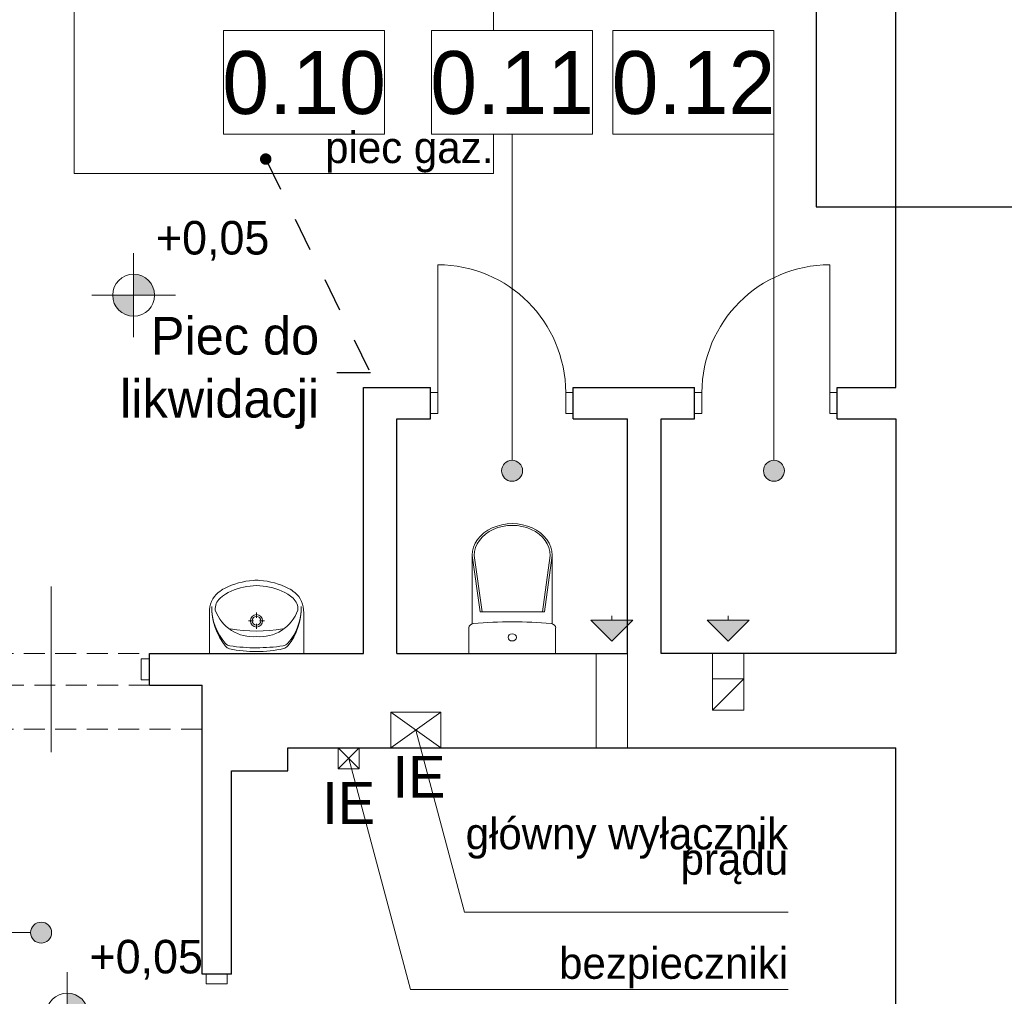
# Model space of a CAD drawing. Extents: x -547885 to -186295, y -25370 to 156194.
# Tile 152 of 256: x -502218 to -497521, y 38803 to 43462. Entities that reach past the tile are written whole.
import ezdxf

# ---------------------------------------------------------------- set-up
doc = ezdxf.new("R2010")
doc.units = 0
doc.header["$MEASUREMENT"] = 0
doc.linetypes.add('Krawędzie ukryte', pattern=[150, 100, -50])
doc.linetypes.add('Przerywana', pattern=[320, 160, -160])
for name, color, linetype, lineweight in [('Arch opisy_Nr_Pióra__21', 7, 'Continuous', 9), ('INWENT CO_Nr_Pióra__100', 2, 'Continuous', 13), ('INWENT OPISY_Nr_Pióra__21', 7, 'Continuous', 9), ('INWENT RZĘDNE_Nr_Pióra__21', 7, 'Continuous', 9), ('INWENT WYMIARY_Nr_Pióra__21', 7, 'Continuous', 9), ('INWENT wyposarzenie_Nr_Pióra__21', 7, 'Continuous', 9), ('INWENT. DRZWI_Nr_Pióra__5', 7, 'Continuous', 13), ('INWENT.ŚCIANY_Nr_Pióra__1', 7, 'Continuous', 25), ('Istniejące kominy_Nr_Pióra__100', 2, 'Continuous', 13), ('Istniejące kominy_Nr_Pióra__21', 7, 'Continuous', 9), ('Istniejące stropy_Nr_Pióra__5', 7, 'Continuous', 13)]:
    doc.layers.add(name, color=color, linetype=linetype, lineweight=lineweight)
for name, color, linetype, lineweight, true_color in [('instalacja CO_Nr_Pióra__88', 7, 'Continuous', 20, 0xfd4435), ('INSTALACJA IE_Nr_Pióra__88', 7, 'Continuous', 20, 0xfd4435), ('INWENT CO_Nr_Pióra__88', 7, 'Continuous', 20, 0xfd4435), ('INWENT OPISY_Nr_Pióra__88', 7, 'Continuous', 20, 0xfd4435)]:
    doc.layers.add(name, color=color, linetype=linetype, lineweight=lineweight, true_color=true_color)
for name, color, linetype in [('INWENT OPISY', 7, 'Continuous'), ('INWENT RZĘDNE', 7, 'Continuous'), ('INWENT WYMIARY', 7, 'Continuous'), ('INWENT wyposarzenie', 7, 'Continuous'), ('Istniejące kominy', 7, 'Continuous')]:
    doc.layers.add(name, color=color, linetype=linetype)
doc.styles.add('GENERATED_STYLE_1', font='txt')
doc.styles.add('GENERATED_STYLE_2', font='txt')
doc.styles.add('GENERATED_STYLE_4', font='txt')
doc.styles.add('GENERATED_STYLE_5', font='txt')
doc.styles.add('GENERATED_STYLE_6', font='txt')
doc.styles.add('GENERATED_STYLE_7', font='txt')
doc.dimstyles.new('GENERATED_STYLE__13', dxfattribs={"dimtxt": 0.18, "dimasz": 109.44, "dimexe": 0.18, "dimexo": 0.0625, "dimgap": 0.09, "dimtad": 0, "dimtih": 1, "dimtoh": 1, "dimdec": 4, "dimzin": 0, "dimdsep": 46, "dimcen": 0.09, "dimadec": 0, "dimazin": 0, "dimtfac": 1, "dimtdec": 4, "dimtmove": 0, "dimatfit": 3, "dimldrblk": 'ARROWHEAD_11', "dimfxl": 0, "dimtolj": 1, "dimtzin": 0, "dimarcsym": 0})
doc.dimstyles.new('GENERATED_STYLE__5', dxfattribs={"dimtxt": 160.000002, "dimasz": 114, "dimexe": 0.18, "dimexo": 0, "dimgap": 0.09, "dimtad": 1, "dimtih": 1, "dimtoh": 1, "dimdec": 0, "dimlfac": 0.1, "dimzin": 0, "dimdsep": 46, "dimtxsty": 'GENERATED_STYLE_2', "dimblk": 'ARROWHEAD_2', "dimblk1": 'ARROWHEAD_2', "dimblk2": 'ARROWHEAD_2', "dimcen": 0.09, "dimclrd": 7, "dimclre": 7, "dimclrt": 7, "dimazin": 0, "dimtfac": 1, "dimtdec": 4, "dimtmove": 0, "dimatfit": 3, "dimfxl": 0, "dimtolj": 1, "dimtzin": 0, "dimarcsym": 0})

# ---------------------------------------------------------------- blocks, each defined once
blk = doc.blocks.new('Symbol WC 2 14_248', base_point=(-499661.1, 40437.6))
at = {"layer": 'INWENT wyposarzenie_Nr_Pióra__21', "linetype": 'Continuous'}
for p, q in [((-500059.2, 40579.8), (-500059.2, 40906.6)), ((-500059.2, 40906.1), (-500022, 40637.3)), ((-500049.4, 40906.1), (-500012.3, 40637.3)), ((-499687.2, 40906.1), (-499724.4, 40637.3)), ((-499677.5, 40906.1), (-499714.6, 40637.3)), ((-499677.5, 40580), (-499677.5, 40906.6)), ((-499868.3, 40637.3), (-500022, 40637.3)), ((-499868.3, 40637.3), (-499714.6, 40637.3)), ((-500075.6, 40437.6), (-500075.6, 40560.2)), ((-499661.1, 40437.6), (-499661.1, 40560.2)), ((-499661.1, 40437.6), (-500075.6, 40437.6))]:
    blk.add_line(p, q, dxfattribs=at)
for centre, major_axis, ratio, start_param, end_param in [((-499868.3, 40906.6), (190.8, 0), 0.791506, 0, 3.141593), ((-499868.3, 40906.1), (181.1, 0), 0.790357, 0, 3.141593), ((-499868.3, 39068.3), (-1773.6, 0), 0.857479, 4.60742, 4.817236), ((-500051.5, 40560.2), (-24.1, 0), 0.857479, 4.812804, 6.283185), ((-499685.1, 40560.2), (-24.1, 0), 0.857479, 3.141593, 4.602988)]:
    blk.add_ellipse(centre, major_axis=major_axis, ratio=ratio, start_param=start_param, end_param=end_param, dxfattribs=at)
blk.add_ellipse((-499868.3, 40515), major_axis=(-20.1, 0), ratio=0.857479, dxfattribs=at)
blk = doc.blocks.new('Symbol Umywalka 14_249', base_point=(-501313.3, 40787.7))
at = {"layer": 'INWENT wyposarzenie_Nr_Pióra__21', "linetype": 'Continuous'}
for p, q in [((-501313.3, 40437.6), (-501313.3, 40632.7)), ((-501102.3, 40594.1), (-501126.3, 40594.1)), ((-501088.4, 40608.4), (-501088.4, 40633)), ((-501050.5, 40594.1), (-501074.5, 40594.1)), ((-500863.3, 40437.6), (-500863.3, 40632.7)), ((-501088.4, 40555.3), (-501088.4, 40579.9)), ((-501313.3, 40437.6), (-500863.3, 40437.6)), ((-501017.4, 40437.6), (-501159.2, 40437.6))]:
    blk.add_line(p, q, dxfattribs=at)
for centre, major_axis, start_param, end_param in [((-501076.9, 40408.9), (0, 379.2), 0.073395, 0.458318), ((-501088.3, 40557.2), (0, 230.5), 6.213155, 6.353215), ((-501099.7, 40408.9), (0, 379.2), 5.824867, 6.20979), ((-501159.8, 40587.4), (0, 181.6), 0.473982, 0.675177), ((-501107.8, 40508.2), (0, 250.1), 0.174494, 0.685654), ((-501088.3, 40491.7), (0, 270.3), 6.046403, 6.519967), ((-501068.8, 40508.2), (0, 250.1), 5.597532, 6.108691), ((-501016.9, 40587.4), (0, 181.6), 5.608008, 5.809204), ((-501199, 40637.7), (0, 117.3), 0.676235, 1.613647), ((-501218.3, 40649.5), (0, 69.1), 0.712122, 1.639398), ((-500958.3, 40649.5), (0, 69.1), 4.643787, 5.571063), ((-500977.7, 40637.7), (0, 117.3), 4.669538, 5.60695), ((-501018.8, 40658), (0, 289.9), 1.554962, 2.257325), ((-501047.5, 40659.5), (0, 260.5), 1.558986, 2.29468), ((-501099.1, 40720.2), (0, 205.5), 1.946948, 2.568353), ((-501077.6, 40720.2), (0, 205.5), 3.714833, 4.336237), ((-501157.9, 40657.9), (0, 289.9), 4.027212, 4.729576), ((-501129.2, 40659.4), (0, 260.5), 3.989857, 4.725552), ((-501088.4, 41385.8), (0, 840.7), 2.98754, 3.295538), ((-501104.4, 40723.5), (0, 205.4), 2.599562, 3.221982), ((-501072.2, 40723.5), (0, 205.4), 3.061203, 3.683623), ((-501209.9, 40512.4), (0, 38.4), 2.29468, 3.004926), ((-501208.7, 40498.6), (0, 38.4), 2.257325, 2.92004), ((-501093.1, 41024), (0, 577), 2.92004, 3.150499), ((-501084, 41450.2), (0, 985), 3.004926, 3.137317), ((-501093.7, 41450.2), (0, 985), 3.14722, 3.279612), ((-501084.1, 41024), (0, 577), 3.134039, 3.364497), ((-500966.6, 40512.6), (0, 38.4), 3.279612, 3.989857), ((-500967.8, 40498.7), (0, 38.4), 3.364497, 4.027212)]:
    blk.add_ellipse(centre, major_axis=major_axis, ratio=0.97619, start_param=start_param, end_param=end_param, dxfattribs=at)
for major_axis in [(0, 29.9), (0, 21.3)]:
    blk.add_ellipse((-501088.4, 40594.1), major_axis=major_axis, ratio=0.97619, dxfattribs=at)
blk = doc.blocks.new('Linia_1', base_point=(-499393.3, 40497.6))
at = {"layer": 'Istniejące kominy_Nr_Pióra__21', "linetype": 'Continuous'}
blk.add_hatch(color=256, dxfattribs=at).paths.add_polyline_path([(-499393.3, 40497.6), (-499493.3, 40597.6), (-499293.3, 40597.6)], flags=0)
for p, q in [((-499393.3, 40497.6), (-499493.3, 40597.6)), ((-499493.3, 40597.6), (-499293.3, 40597.6)), ((-499393.3, 40597.6), (-499393.3, 40617.6)), ((-499393.3, 40497.6), (-499293.3, 40597.6))]:
    blk.add_line(p, q, dxfattribs=at)
blk = doc.blocks.new('Linia_2', base_point=(-498838.3, 40497.6))
at = {"layer": 'Istniejące kominy_Nr_Pióra__21', "linetype": 'Continuous'}
blk.add_hatch(color=256, dxfattribs=at).paths.add_polyline_path([(-498838.3, 40497.6), (-498938.3, 40597.6), (-498738.3, 40597.6)], flags=0)
for p, q in [((-498838.3, 40497.6), (-498938.3, 40597.6)), ((-498938.3, 40597.6), (-498738.3, 40597.6)), ((-498838.3, 40597.6), (-498838.3, 40617.6)), ((-498838.3, 40497.6), (-498738.3, 40597.6))]:
    blk.add_line(p, q, dxfattribs=at)
blk = doc.blocks.new('Linia_5', base_point=(-499869.1, 42915.8))
at = {"layer": 'INWENT OPISY_Nr_Pióra__21', "linetype": 'Continuous'}
blk.add_hatch(color=256, dxfattribs=at).paths.add_polyline_path([(-499819.1, 41309.9), (-499822.9, 41329), (-499833.8, 41345.3), (-499850, 41356.1), (-499869.1, 41359.9), (-499888.3, 41356.1), (-499904.5, 41345.3), (-499915.3, 41329), (-499919.1, 41309.9), (-499915.3, 41290.8), (-499904.5, 41274.6), (-499888.3, 41263.7), (-499869.1, 41259.9), (-499850, 41263.7), (-499833.8, 41274.6), (-499822.9, 41290.8)], flags=0)
blk.add_line((-499869.1, 42915.8), (-499869.1, 41359.9), dxfattribs=at)
blk.add_circle((-499869.1, 41309.9), 50, dxfattribs=at)
blk = doc.blocks.new('Linia_6', base_point=(-498619.6, 42915.8))
at = {"layer": 'INWENT OPISY_Nr_Pióra__21', "linetype": 'Continuous'}
blk.add_hatch(color=256, dxfattribs=at).paths.add_polyline_path([(-498569.6, 41309.9), (-498573.4, 41329), (-498584.3, 41345.3), (-498600.5, 41356.1), (-498619.6, 41359.9), (-498638.8, 41356.1), (-498655, 41345.3), (-498665.8, 41329), (-498669.6, 41309.9), (-498665.8, 41290.8), (-498655, 41274.6), (-498638.8, 41263.7), (-498619.6, 41259.9), (-498600.5, 41263.7), (-498584.3, 41274.6), (-498573.4, 41290.8)], flags=0)
blk.add_line((-498619.6, 42915.8), (-498619.6, 41359.9), dxfattribs=at)
blk.add_circle((-498619.6, 41309.9), 50, dxfattribs=at)
blk = doc.blocks.new('Linia_7', base_point=(-503970.5, 39106.3))
at = {"layer": 'INWENT OPISY_Nr_Pióra__21', "linetype": 'Continuous'}
blk.add_hatch(color=256, dxfattribs=at).paths.add_polyline_path([(-502066.1, 39106.3), (-502069.9, 39125.4), (-502080.7, 39141.6), (-502096.9, 39152.5), (-502116.1, 39156.3), (-502135.2, 39152.5), (-502151.4, 39141.6), (-502162.3, 39125.4), (-502166.1, 39106.3), (-502162.3, 39087.1), (-502151.4, 39070.9), (-502135.2, 39060.1), (-502116.1, 39056.3), (-502096.9, 39060.1), (-502080.7, 39070.9), (-502069.9, 39087.1)], flags=0)
blk.add_line((-503970.5, 39106.3), (-502166.1, 39106.3), dxfattribs=at)
blk.add_circle((-502116.1, 39106.3), 50, dxfattribs=at)
blk = doc.blocks.new('*D652')
at = {"layer": 'INWENT WYMIARY_Nr_Pióra__21', "linetype": 'Continuous'}
for p, q in [((-509855, 47120.3), (-509941.6, 46970.3)), ((-509898.3, 46932.8), (-509898.3, 47157.8)), ((-471916.6, 46970.3), (-471830, 47120.3)), ((-471873.3, 46932.8), (-471873.3, 47157.8)), ((-509971.7, 47045.3), (-509898.3, 47045.3)), ((-509898.3, 47045.3), (-471873.3, 47045.3)), ((-471873.3, 47045.3), (-471800, 47045.3))]:
    blk.add_line(p, q, dxfattribs=at)
at = {"layer": 'INWENT WYMIARY_Nr_Pióra__21', "insert": (-491116.2, 47077.3), "char_height": 160, "attachment_point": 7, "style": 'GENERATED_STYLE_2'}
blk.add_mtext('{3\xa0803}', dxfattribs=at)
blk = doc.blocks.new('ARROWHEAD_2')
at = {"color": 0, "linetype": 'Continuous', "lineweight": 0}
for p, q in [((-0.378, -0.655), (0.378, 0.655)), ((0, 0), (-1, 0))]:
    blk.add_line(p, q, dxfattribs=at)
blk = doc.blocks.new('Koty wysokościowe_17', base_point=(-501991.5, 38717.9))
at = {"layer": 'INWENT RZĘDNE_Nr_Pióra__21', "linetype": 'Continuous'}
for points in [[(-501991.5, 38717.9), (-501891.5, 38717.9), (-501899.1, 38756.2), (-501920.7, 38788.6), (-501953.2, 38810.3), (-501991.5, 38817.9)], [(-501991.5, 38717.9), (-502091.5, 38717.9), (-502083.8, 38679.7), (-502062.2, 38647.2), (-502029.7, 38625.5), (-501991.5, 38617.9)]]:
    blk.add_hatch(color=256, dxfattribs=at).paths.add_polyline_path(points, flags=0)
for p, q in [((-501991.5, 38517.9), (-501991.5, 38917.9)), ((-502191.5, 38717.9), (-501791.5, 38717.9))]:
    blk.add_line(p, q, dxfattribs=at)
blk.add_circle((-501991.5, 38717.9), 100, dxfattribs=at)
at = {"layer": 'INWENT RZĘDNE_Nr_Pióra__21', "insert": (-501885.3, 38882.2), "char_height": 160, "attachment_point": 7, "style": 'GENERATED_STYLE_4'}
blk.add_mtext('{+0,05}', dxfattribs=at)
blk = doc.blocks.new('Koty wysokościowe_18', base_point=(-501674.7, 42147.5))
at = {"layer": 'INWENT RZĘDNE_Nr_Pióra__21', "linetype": 'Continuous'}
for points in [[(-501674.7, 42147.5), (-501574.7, 42147.5), (-501582.3, 42185.8), (-501604, 42218.2), (-501636.4, 42239.9), (-501674.7, 42247.5)], [(-501674.7, 42147.5), (-501774.7, 42147.5), (-501767.1, 42109.2), (-501745.4, 42076.8), (-501713, 42055.1), (-501674.7, 42047.5)]]:
    blk.add_hatch(color=256, dxfattribs=at).paths.add_polyline_path(points, flags=0)
for p, q in [((-501674.7, 41947.5), (-501674.7, 42347.5)), ((-501874.7, 42147.5), (-501474.7, 42147.5))]:
    blk.add_line(p, q, dxfattribs=at)
blk.add_circle((-501674.7, 42147.5), 100, dxfattribs=at)
at = {"layer": 'INWENT RZĘDNE_Nr_Pióra__21', "insert": (-501568.5, 42311.8), "char_height": 160, "attachment_point": 7, "style": 'GENERATED_STYLE_4'}
blk.add_mtext('{+0,05}', dxfattribs=at)
blk = doc.blocks.new('ARROWHEAD_11')
at = {"color": 0, "linetype": 'Continuous', "lineweight": 0}
blk.add_line((0, 0), (-1, 0), dxfattribs=at)
at = {"color": 0, "linetype": 'Continuous', "lineweight": 0, "const_width": 0.25, "flags": 128}
blk.add_lwpolyline([(-0.125, 0, 1), (0.125, 0, 1)], format="xyb", close=True, dxfattribs=at)

msp = doc.modelspace()

# ---------------------------------------------------------------- linework, layer by layer
at = {"layer": 'instalacja CO_Nr_Pióra__88', "linetype": 'Continuous'}
for p, q in [((-500095.6, 39203.8), (-500328.3, 40072.6)), ((-500353.2, 38835.8), (-500648.3, 39937.6)), ((-498552.2, 39203.8), (-500095.6, 39203.8)), ((-498552.2, 38835.8), (-500353.2, 38835.8))]:
    msp.add_line(p, q, dxfattribs=at)
at = {"layer": 'INSTALACJA IE_Nr_Pióra__88', "linetype": 'Continuous'}
for p, q in [((-500448.3, 40157.6), (-500208.3, 40157.6)), ((-500448.3, 39987.6), (-500448.3, 40157.6)), ((-500208.3, 39987.6), (-500448.3, 40157.6)), ((-500208.3, 40157.6), (-500448.3, 39987.6)), ((-500208.3, 40157.6), (-500208.3, 39987.6)), ((-500698.3, 39987.6), (-500598.3, 39987.6)), ((-500698.3, 39887.6), (-500698.3, 39987.6)), ((-500598.3, 39887.6), (-500698.3, 39987.6)), ((-500598.3, 39987.6), (-500698.3, 39887.6)), ((-500598.3, 39987.6), (-500598.3, 39887.6)), ((-500208.3, 39987.6), (-500448.3, 39987.6)), ((-500598.3, 39887.6), (-500698.3, 39887.6))]:
    msp.add_line(p, q, dxfattribs=at)
at = {"layer": 'INWENT. DRZWI_Nr_Pióra__5', "linetype": 'Continuous'}
for p, q in [((-500223.3, 41682.6), (-500223.3, 42292.6)), ((-498353.3, 41682.6), (-498353.3, 42292.6)), ((-500258.3, 41682.6), (-500223.3, 41682.6)), ((-500223.3, 41682.6), (-500223.3, 41582.6)), ((-499578.3, 41682.6), (-499613.3, 41682.6)), ((-499613.3, 41682.6), (-499613.3, 41582.6)), ((-498998.3, 41682.6), (-498963.3, 41682.6)), ((-498963.3, 41682.6), (-498963.3, 41582.6)), ((-498318.3, 41682.6), (-498353.3, 41682.6)), ((-498353.3, 41682.6), (-498353.3, 41582.6)), ((-500223.3, 41582.6), (-500258.3, 41582.6)), ((-499613.3, 41582.6), (-499578.3, 41582.6)), ((-498963.3, 41582.6), (-498998.3, 41582.6)), ((-498353.3, 41582.6), (-498318.3, 41582.6)), ((-502068.3, 40757.6), (-502068.3, 39967.6)), ((-501598.3, 40412.6), (-501638.3, 40412.6)), ((-501638.3, 40412.6), (-501638.3, 40312.6)), ((-501638.3, 40312.6), (-501598.3, 40312.6)), ((-501328.3, 38862.6), (-501328.3, 38907.6)), ((-501228.3, 38907.6), (-501228.3, 38862.6)), ((-501228.3, 38862.6), (-501328.3, 38862.6))]:
    msp.add_line(p, q, dxfattribs=at)
for centre, start, end in [((-500223.3, 41682.6), 0, 90), ((-498353.3, 41682.6), 90, 180)]:
    msp.add_arc(centre, 610, start, end, dxfattribs=at)
at = {"layer": 'INWENT.ŚCIANY_Nr_Pióra__1', "linetype": 'Continuous'}
for p, q in [((-498038.3, 41707.6), (-498038.3, 44627.6)), ((-500578.3, 40437.6), (-500578.3, 41707.6)), ((-500578.3, 41707.6), (-500258.3, 41707.6)), ((-500258.3, 41557.6), (-500258.3, 41707.6)), ((-499578.3, 41557.6), (-499578.3, 41707.6)), ((-499578.3, 41707.6), (-498998.3, 41707.6)), ((-498998.3, 41557.6), (-498998.3, 41707.6)), ((-498318.3, 41557.6), (-498318.3, 41707.6)), ((-498318.3, 41707.6), (-498038.3, 41707.6)), ((-500418.3, 40437.6), (-500418.3, 41557.6)), ((-500418.3, 41557.6), (-500258.3, 41557.6)), ((-499578.3, 41557.6), (-499318.3, 41557.6)), ((-499318.3, 40437.6), (-499318.3, 41557.6)), ((-499158.3, 40437.6), (-499158.3, 41557.6)), ((-499158.3, 41557.6), (-498998.3, 41557.6)), ((-498318.3, 41557.6), (-498038.3, 41557.6)), ((-498038.3, 41557.6), (-498038.3, 40437.6)), ((-501598.3, 40287.6), (-501598.3, 40437.6)), ((-501598.3, 40437.6), (-500578.3, 40437.6)), ((-500418.3, 40437.6), (-499318.3, 40437.6)), ((-498038.3, 40437.6), (-499158.3, 40437.6)), ((-501598.3, 40287.6), (-501348.3, 40287.6)), ((-501348.3, 38907.6), (-501348.3, 40287.6)), ((-500938.3, 39877.6), (-500938.3, 39987.6)), ((-500938.3, 39987.6), (-498038.3, 39987.6)), ((-498038.3, 37847.6), (-498038.3, 39987.6)), ((-501208.3, 38907.6), (-501208.3, 39877.6)), ((-501208.3, 39877.6), (-500938.3, 39877.6)), ((-501208.3, 38907.6), (-501348.3, 38907.6))]:
    msp.add_line(p, q, dxfattribs=at)
at = {"layer": 'Istniejące kominy_Nr_Pióra__100', "linetype": 'Continuous'}
for p, q in [((-501958.4, 42727.6), (-501958.4, 43927.6)), ((-499958.4, 43927.6), (-499958.4, 42727.6)), ((-499958.4, 42727.6), (-501958.4, 42727.6))]:
    msp.add_line(p, q, dxfattribs=at)
at = {"layer": 'Istniejące kominy_Nr_Pióra__21', "linetype": 'Continuous'}
for p, q in [((-499468.3, 39987.6), (-499468.3, 40437.6)), ((-499318.3, 40437.6), (-499318.3, 39987.6)), ((-498913.3, 40167.6), (-498913.3, 40437.6)), ((-498763.3, 40437.6), (-498763.3, 40167.6)), ((-498913.3, 40317.6), (-498763.3, 40317.6)), ((-498913.3, 40167.6), (-498763.3, 40317.6)), ((-498763.3, 40167.6), (-498913.3, 40167.6))]:
    msp.add_line(p, q, dxfattribs=at)
at = {"layer": 'Istniejące stropy_Nr_Pióra__5', "linetype": 'Krawędzie ukryte'}
for p, q in [((-501348.3, 40437.6), (-506478.3, 40437.6)), ((-501598.3, 40287.6), (-502538.3, 40287.6)), ((-501348.3, 40077.6), (-506478.3, 40077.6))]:
    msp.add_line(p, q, dxfattribs=at)

# ---------------------------------------------------------------- block references
at = {"layer": 'INWENT OPISY', "linetype": 'Continuous'}
for name, p in [('Linia_5', (-499869.1, 42915.8)), ('Linia_6', (-498619.6, 42915.8)), ('Linia_7', (-503970.5, 39106.3))]:
    msp.add_blockref(name, p, dxfattribs=at)
at = {"layer": 'INWENT RZĘDNE'}
for name, p in [('Koty wysokościowe_18', (-501674.7, 42147.5)), ('Koty wysokościowe_17', (-501991.5, 38717.9))]:
    msp.add_blockref(name, p, dxfattribs=at)
at = {"layer": 'INWENT wyposarzenie', "color": 104, "linetype": 'Continuous', "lineweight": 13, "true_color": 0x029e21}
for name, p in [('Symbol WC 2 14_248', (-499661.1, 40437.6)), ('Symbol Umywalka 14_249', (-501313.3, 40787.7))]:
    msp.add_blockref(name, p, dxfattribs=at)
at = {"layer": 'Istniejące kominy', "linetype": 'Continuous'}
for name, p in [('Linia_1', (-499393.3, 40497.6)), ('Linia_2', (-498838.3, 40497.6))]:
    msp.add_blockref(name, p, dxfattribs=at)

# ---------------------------------------------------------------- texts
at = {"layer": 'Arch opisy_Nr_Pióra__21', "linetype": 'Continuous', "insert": (-500789.7, 41776.8), "char_height": 180, "width": 1570.45, "attachment_point": 6, "style": 'GENERATED_STYLE_5'}
msp.add_mtext('{Piec do likwidacji}', dxfattribs=at)
at = {"layer": 'INSTALACJA IE_Nr_Pióra__88', "linetype": 'Continuous', "insert": (-498552.2, 39654), "char_height": 150, "width": 1984.783, "attachment_point": 3, "line_spacing_factor": 0.485851, "style": 'GENERATED_STYLE_6'}
msp.add_mtext('{główny wyłącznik\\Pprądu}', dxfattribs=at)
at = {"layer": 'INWENT CO_Nr_Pióra__88', "linetype": 'Continuous', "insert": (-498552.2, 39036), "char_height": 150, "attachment_point": 3, "style": 'GENERATED_STYLE_6'}
msp.add_mtext('{bezpieczniki}', dxfattribs=at)
at = {"layer": 'INWENT OPISY_Nr_Pióra__88', "linetype": 'Continuous', "char_height": 200, "attachment_point": 2, "style": 'GENERATED_STYLE_7'}
for insert in [(-500313.3, 39949.8), (-500648.3, 39825.1)]:
    msp.add_mtext('{IE}', dxfattribs=dict(at, insert=insert))

# ---------------------------------------------------------------- dimensions: what is measured, and where the dimension line sits
at = {"layer": 'INWENT WYMIARY', "linetype": 'Continuous'}
dim = msp.add_linear_dim(base=(-509898.3276, 47045.2825), p1=(-509898.3276, 34625.6987), p2=(-471873.3243, 33972.4433), dimstyle='GENERATED_STYLE__5', dxfattribs=at)
dim.commit()
dim.dimension.update_dxf_attribs({"geometry": '*D652', "text_midpoint": (-490842.6723, 47157.2825)})

# ---------------------------------------------------------------- leaders
at = {"layer": 'Arch opisy_Nr_Pióra__21', "linetype": 'Przerywana', "annotation_type": 0, "has_hookline": 1, "hookline_direction": 1, "text_width": 1114.3}
msp.add_leader([(-501044.5, 42796.9), (-500544.8, 41776.8), (-500789.6, 41776.8)], dimstyle='GENERATED_STYLE__13', dxfattribs=at)

# ---------------------------------------------------------------- next in the draw order: wipeouts: each hides what was drawn before it
at = {"linetype": 'Continuous', "ltscale": 2010871.902343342}
msp.add_wipeout([(-501245.5, 43409.9), (-500477.5, 43409.9), (-500477.5, 42915.8), (-501245.5, 42915.8)], dxfattribs=at).dxf.layer = 'INWENT OPISY_Nr_Pióra__21'
at = {"linetype": 'Continuous', "ltscale": 2006916.955017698}
msp.add_wipeout([(-500253.1, 43409.9), (-499485.1, 43409.9), (-499485.1, 42915.8), (-500253.1, 42915.8)], dxfattribs=at).dxf.layer = 'INWENT OPISY_Nr_Pióra__21'
at = {"linetype": 'Continuous', "ltscale": 2003467.884521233}
msp.add_wipeout([(-499387.6, 43409.9), (-498619.6, 43409.9), (-498619.6, 42915.8), (-499387.6, 42915.8)], dxfattribs=at).dxf.layer = 'INWENT OPISY_Nr_Pióra__21'

# ---------------------------------------------------------------- next in the draw order: linework, layer by layer
at = {"layer": 'INWENT OPISY_Nr_Pióra__21', "linetype": 'Continuous', "flags": 128}
for points in [[(-501245.5, 43409.9), (-500477.5, 43409.9), (-500477.5, 42915.8), (-501245.5, 42915.8)], [(-500253.1, 43409.9), (-499485.1, 43409.9), (-499485.1, 42915.8), (-500253.1, 42915.8)], [(-499387.6, 43409.9), (-498619.6, 43409.9), (-498619.6, 42915.8), (-499387.6, 42915.8)]]:
    msp.add_lwpolyline(points, close=True, dxfattribs=at)

# ---------------------------------------------------------------- next in the draw order: texts
at = {"layer": 'INWENT CO_Nr_Pióra__100', "linetype": 'Continuous', "insert": (-499958.4, 42927.8), "char_height": 150, "attachment_point": 3, "style": 'GENERATED_STYLE_6'}
msp.add_mtext('{piec gaz.}', dxfattribs=at)
at = {"layer": 'INWENT OPISY_Nr_Pióra__21', "linetype": 'Continuous', "char_height": 300, "attachment_point": 8, "style": 'GENERATED_STYLE_1'}
for s, insert in [('{0.10 }', (-500861.5, 43007.8)), ('{0.11 }', (-499869.1, 43007.8)), ('{0.12 }', (-499003.6, 43007.8))]:
    msp.add_mtext(s, dxfattribs=dict(at, insert=insert))

# ---------------------------------------------------------------- next in the draw order: leaders
at = {"layer": 'Arch opisy_Nr_Pióra__21', "linetype": 'Continuous', "annotation_type": 0, "has_hookline": 1, "hookline_direction": 1, "text_width": 3325.7}
msp.add_leader([(-498418.3, 44837.6), (-498418.3, 42568.9), (-497119.2, 42568.9)], dimstyle='GENERATED_STYLE__13', dxfattribs=at)

doc.saveas('drawing.dxf')
